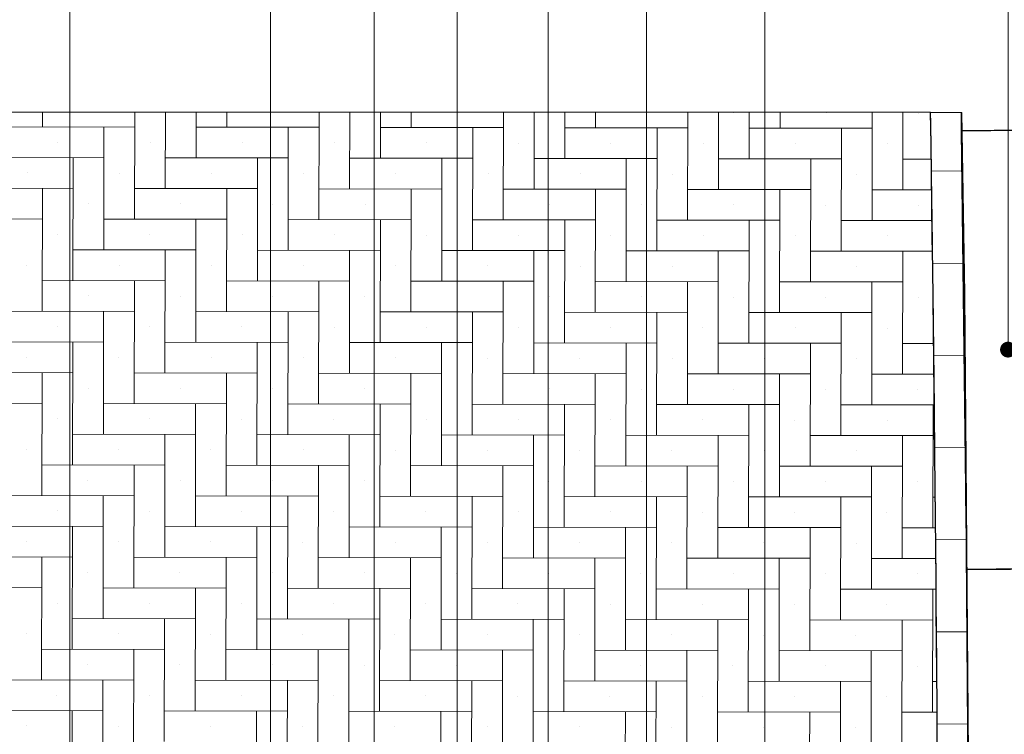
# Model space of a CAD drawing. Header units: metres. Extents: x -890 to 5635, y -951 to 6976.
# Tile 31 of 58: x 37.25 to 39.49, y 18.11 to 19.74. Entities that reach past the tile are written whole.
import ezdxf
from ezdxf import colors
from ezdxf.entities.mleader import LeaderData, LeaderLine
from ezdxf.math import Vec2, Vec3

# ---------------------------------------------------------------- set-up
doc = ezdxf.new("R2010")
doc.units = ezdxf.units.M
for name, color, linetype, lineweight in [('N-WE-VH-KANTOPSLUITING_OPSLUITBAND_200X200-G', 3, 'Continuous', 25), ('N-WE-VH-VERHARDING_STRAATBAKSTEEN-A', 11, 'Continuous', 13), ('N-WE-VH-VERHARDING_STRAATBAKSTEEN-V', 253, 'Continuous', 18), ('X-XX-AL-AANPIJLING-T18', 10, 'Continuous', 18)]:
    doc.layers.add(name, color=color, linetype=linetype, lineweight=lineweight)
doc.layers.add('TL00_HULPLAAG', color=211, linetype='Continuous', plot=False)
doc.styles.add('NLCS-ISO-M20-T50', font='NLCS-ISO.ttf', dxfattribs={"height": 0.1})

# ---------------------------------------------------------------- blocks, each defined once
blk = doc.blocks.new('_Dot')
at = {"color": 0, "linetype": 'ByBlock', "lineweight": -2}
blk.add_line((-0.5, 0), (-1, 0), dxfattribs=at)
at = {"color": 0, "linetype": 'ByBlock', "const_width": 0.5}
blk.add_lwpolyline([(-0.25, 0, 1), (0.25, 0, 1)], format="xyb", close=True, dxfattribs=at)

msp = doc.modelspace()

# ---------------------------------------------------------------- linework, layer by layer
msp.add_circle((74.4072, 12.7269), 964.0442)
at = {"layer": 'N-WE-VH-KANTOPSLUITING_OPSLUITBAND_200X200-G', "linetype": 'ByBlock'}
for p, q in [((39.3938, 19.4825), (39.3933, 19.5246)), ((39.5938, 19.4848), (39.3938, 19.4825))]:
    msp.add_line(p, q, dxfattribs=at)
at = {"layer": 'N-WE-VH-KANTOPSLUITING_OPSLUITBAND_200X200-G'}
msp.add_lwpolyline([(39.4117, 17.4826, 0.002063), (39.3987, 19.1108, 0.000524), (39.3933, 19.5246, 0.000524)], format="xyb", dxfattribs=at)
at = {"layer": 'N-WE-VH-KANTOPSLUITING_OPSLUITBAND_200X200-G', "linetype": 'ByBlock', "flags": 128}
for points in [[(39.4054, 18.4825), (39.3938, 19.4825), (39.5938, 19.4848), (39.6054, 18.4849)], [(39.4133, 17.4826), (39.4054, 18.4825), (39.6054, 18.4841), (39.6133, 17.4842)]]:
    msp.add_lwpolyline(points, close=True, dxfattribs=at)
at = {"layer": 'N-WE-VH-VERHARDING_STRAATBAKSTEEN-A', "linetype": 'Continuous'}
for p, q in [((37.2992, 19.5246), (37.2991, 19.4915)), ((37.5093, 19.5246), (37.5089, 19.281)), ((37.5793, 19.5246), (37.579, 19.3509)), ((37.6494, 19.5246), (37.6492, 19.4209)), ((37.7194, 19.5246), (37.7194, 19.4908)), ((37.9295, 19.5246), (37.9291, 19.2803)), ((37.9996, 19.5246), (37.9992, 19.3502)), ((38.0696, 19.5246), (38.0694, 19.4201)), ((38.1396, 19.5246), (38.1396, 19.49)), ((38.3497, 19.5246), (38.3493, 19.2796)), ((38.4198, 19.5246), (38.4195, 19.3495)), ((38.4548, 19.5245), (38.4548, 19.5245)), ((38.4898, 19.5246), (38.4896, 19.4194)), ((38.5598, 19.5246), (38.5598, 19.4893)), ((38.6649, 19.5241), (38.6649, 19.5241)), ((38.7699, 19.5246), (38.7695, 19.2788)), ((38.84, 19.5246), (38.8397, 19.3487)), ((38.875, 19.5238), (38.875, 19.5238)), ((38.91, 19.5246), (38.9098, 19.4187)), ((38.98, 19.5246), (38.98, 19.4886)), ((39.0851, 19.5234), (39.0851, 19.5234)), ((39.1902, 19.5246), (39.1897, 19.2781)), ((39.2602, 19.5246), (39.2599, 19.348)), ((39.2952, 19.523), (39.2952, 19.523)), ((37.2291, 19.4916), (37.5092, 19.4911)), ((37.4392, 19.4913), (37.4387, 19.2111)), ((37.6493, 19.4909), (37.9295, 19.4904)), ((37.8594, 19.4905), (37.8589, 19.2104)), ((38.0695, 19.4902), (38.3497, 19.4897)), ((38.2796, 19.4898), (38.2791, 19.2097)), ((38.4897, 19.4894), (38.7699, 19.4889)), ((38.6998, 19.4891), (38.6994, 19.2089)), ((38.9099, 19.4887), (39.1901, 19.4882)), ((39.1201, 19.4883), (39.1196, 19.2082)), ((37.3341, 19.4564), (37.3341, 19.4564)), ((37.5442, 19.4561), (37.5442, 19.4561)), ((37.7543, 19.4557), (37.7543, 19.4557)), ((37.9644, 19.4553), (37.9644, 19.4553)), ((38.1745, 19.455), (38.1745, 19.455)), ((38.3846, 19.4546), (38.3846, 19.4546)), ((38.5947, 19.4542), (38.5947, 19.4542)), ((38.8048, 19.4539), (38.8048, 19.4539)), ((39.0149, 19.4535), (39.0149, 19.4535)), ((39.225, 19.4531), (39.225, 19.4531)), ((37.159, 19.4217), (37.4391, 19.4212)), ((37.3691, 19.4213), (37.3686, 19.1412)), ((37.5792, 19.421), (37.8593, 19.4205)), ((37.7893, 19.4206), (37.7888, 19.1405)), ((37.9994, 19.4202), (38.2795, 19.4198)), ((38.2095, 19.4199), (38.209, 19.1397)), ((38.4196, 19.4195), (38.6997, 19.419)), ((38.6297, 19.4191), (38.6292, 19.139)), ((38.8398, 19.4188), (39.1199, 19.4183)), ((39.0499, 19.4184), (39.0494, 19.1383)), ((39.26, 19.418), (39.3248, 19.4179)), ((37.2639, 19.3865), (37.2639, 19.3865)), ((37.474, 19.3861), (37.474, 19.3861)), ((37.6842, 19.3858), (37.6842, 19.3858)), ((37.8943, 19.3854), (37.8943, 19.3854)), ((38.1044, 19.385), (38.1044, 19.385)), ((38.3145, 19.3847), (38.3145, 19.3847)), ((38.5246, 19.3843), (38.5246, 19.3843)), ((38.7347, 19.3839), (38.7347, 19.3839)), ((38.9448, 19.3836), (38.9448, 19.3836)), ((39.1549, 19.3832), (39.1549, 19.3832)), ((37.0888, 19.3518), (37.3689, 19.3513)), ((37.2989, 19.3514), (37.2984, 19.0713)), ((37.509, 19.3511), (37.7891, 19.3506)), ((37.7191, 19.3507), (37.7186, 19.0706)), ((37.9292, 19.3503), (38.2094, 19.3498)), ((38.1393, 19.35), (38.1388, 19.0698)), ((38.3494, 19.3496), (38.6296, 19.3491)), ((38.5595, 19.3492), (38.559, 19.0691)), ((38.7696, 19.3489), (39.0498, 19.3484)), ((38.9797, 19.3485), (38.9792, 19.0684)), ((39.1898, 19.3481), (39.3257, 19.3479)), ((37.4039, 19.3162), (37.4039, 19.3162)), ((37.614, 19.3159), (37.614, 19.3159)), ((37.8241, 19.3155), (37.8241, 19.3155)), ((38.0342, 19.3151), (38.0342, 19.3151)), ((38.2443, 19.3148), (38.2443, 19.3148)), ((38.4544, 19.3144), (38.4544, 19.3144)), ((38.6645, 19.314), (38.6645, 19.314)), ((38.8746, 19.3137), (38.8746, 19.3137)), ((39.0847, 19.3133), (39.0847, 19.3133)), ((39.2948, 19.3129), (39.2948, 19.3129)), ((37.0186, 19.2819), (37.2988, 19.2814)), ((37.4388, 19.2812), (37.719, 19.2807)), ((37.649, 19.2808), (37.6485, 19.0007)), ((37.8591, 19.2804), (38.1392, 19.2799)), ((38.0692, 19.2801), (38.0687, 18.9999)), ((38.2793, 19.2797), (38.5594, 19.2792)), ((38.4894, 19.2793), (38.4889, 18.9992)), ((38.6995, 19.279), (38.9796, 19.2785)), ((38.9096, 19.2786), (38.9091, 18.9985)), ((39.1197, 19.2782), (39.3267, 19.2779)), ((37.3337, 19.2463), (37.3337, 19.2463)), ((37.5438, 19.246), (37.5438, 19.246)), ((37.7539, 19.2456), (37.7539, 19.2456)), ((37.964, 19.2452), (37.964, 19.2452)), ((38.1742, 19.2449), (38.1742, 19.2449)), ((38.3843, 19.2445), (38.3843, 19.2445)), ((38.5944, 19.2441), (38.5944, 19.2441)), ((38.8045, 19.2438), (38.8045, 19.2438)), ((39.0146, 19.2434), (39.0146, 19.2434)), ((39.2247, 19.243), (39.2247, 19.243)), ((37.3687, 19.2112), (37.6488, 19.2108)), ((37.5788, 19.2109), (37.5783, 18.9307)), ((37.7889, 19.2105), (38.069, 19.21)), ((37.999, 19.2101), (37.9985, 18.93)), ((38.2091, 19.2098), (38.4892, 19.2093)), ((38.4192, 19.2094), (38.4187, 18.9293)), ((38.6293, 19.209), (38.9095, 19.2086)), ((38.8394, 19.2087), (38.8389, 18.9285)), ((39.0495, 19.2083), (39.3276, 19.2078)), ((39.2596, 19.2079), (39.2591, 18.9278)), ((37.2636, 19.1764), (37.2636, 19.1764)), ((37.4737, 19.176), (37.4737, 19.176)), ((37.6838, 19.1757), (37.6838, 19.1757)), ((37.8939, 19.1753), (37.8939, 19.1753)), ((38.104, 19.1749), (38.104, 19.1749)), ((38.3141, 19.1746), (38.3141, 19.1746)), ((38.5242, 19.1742), (38.5242, 19.1742)), ((38.7343, 19.1738), (38.7343, 19.1738)), ((38.9444, 19.1735), (38.9444, 19.1735)), ((39.1545, 19.1731), (39.1545, 19.1731)), ((37.2985, 19.1413), (37.5787, 19.1408)), ((37.5086, 19.141), (37.5081, 18.8608)), ((37.7187, 19.1406), (37.9989, 19.1401)), ((37.9288, 19.1402), (37.9284, 18.8601)), ((38.139, 19.1399), (38.4191, 19.1394)), ((38.3491, 19.1395), (38.3486, 18.8594)), ((38.5592, 19.1391), (38.8393, 19.1386)), ((38.7693, 19.1388), (38.7688, 18.8586)), ((38.9794, 19.1384), (39.2595, 19.1379)), ((39.1895, 19.138), (39.189, 18.8579)), ((37.4035, 19.1061), (37.4035, 19.1061)), ((37.6136, 19.1058), (37.6136, 19.1058)), ((37.8237, 19.1054), (37.8237, 19.1054)), ((38.0338, 19.105), (38.0338, 19.105)), ((38.2439, 19.1047), (38.2439, 19.1047)), ((38.454, 19.1043), (38.454, 19.1043)), ((38.6642, 19.1039), (38.6642, 19.1039)), ((38.8743, 19.1036), (38.8743, 19.1036)), ((39.0844, 19.1032), (39.0844, 19.1032)), ((39.2945, 19.1028), (39.2945, 19.1028)), ((37.2284, 19.0714), (37.5085, 19.0709)), ((37.4385, 19.0711), (37.438, 18.7909)), ((37.6486, 19.0707), (37.9287, 19.0702)), ((37.8587, 19.0703), (37.8582, 18.7902)), ((38.0688, 19.07), (38.3489, 19.0695)), ((38.2789, 19.0696), (38.2784, 18.7894)), ((38.489, 19.0692), (38.7691, 19.0687)), ((38.6991, 19.0689), (38.6986, 18.7887)), ((38.9092, 19.0685), (39.1894, 19.068)), ((39.1193, 19.0681), (39.1188, 18.788)), ((39.3294, 19.0557), (39.3293, 18.9977)), ((37.3334, 19.0362), (37.3334, 19.0362)), ((37.5435, 19.0359), (37.5435, 19.0359)), ((37.7536, 19.0355), (37.7536, 19.0355)), ((37.9637, 19.0351), (37.9637, 19.0351)), ((38.1738, 19.0348), (38.1738, 19.0348)), ((38.3839, 19.0344), (38.3839, 19.0344)), ((38.594, 19.034), (38.594, 19.034)), ((38.8041, 19.0337), (38.8041, 19.0337)), ((39.0142, 19.0333), (39.0142, 19.0333)), ((39.2243, 19.0329), (39.2243, 19.0329)), ((37.1582, 19.0015), (37.4384, 19.001)), ((37.3683, 19.0011), (37.3678, 18.721)), ((37.5784, 19.0008), (37.8586, 19.0003)), ((37.7885, 19.0004), (37.788, 18.7203)), ((37.9986, 19), (38.2788, 18.9996)), ((38.2087, 18.9997), (38.2083, 18.7195)), ((38.4188, 18.9993), (38.699, 18.9988)), ((38.629, 18.9989), (38.6285, 18.7188)), ((38.8391, 18.9986), (39.1192, 18.9981)), ((39.0492, 18.9982), (39.0487, 18.7181)), ((39.2593, 18.9978), (39.3301, 18.9977)), ((37.2632, 18.9663), (37.2632, 18.9663)), ((37.4733, 18.9659), (37.4733, 18.9659)), ((37.6834, 18.9656), (37.6834, 18.9656)), ((37.8935, 18.9652), (37.8935, 18.9652)), ((38.1036, 18.9648), (38.1036, 18.9648)), ((38.3137, 18.9645), (38.3137, 18.9645)), ((38.5238, 18.9641), (38.5238, 18.9641)), ((38.7339, 18.9637), (38.7339, 18.9637)), ((38.944, 18.9634), (38.944, 18.9634)), ((39.1542, 18.963), (39.1542, 18.963)), ((37.0881, 18.9316), (37.3682, 18.9311)), ((37.2982, 18.9312), (37.2977, 18.6511)), ((37.5083, 18.9309), (37.7884, 18.9304)), ((37.7184, 18.9305), (37.7179, 18.6504)), ((37.9285, 18.9301), (38.2086, 18.9296)), ((38.1386, 18.9298), (38.1381, 18.6496)), ((38.3487, 18.9294), (38.6288, 18.9289)), ((38.5588, 18.929), (38.5583, 18.6489)), ((38.7689, 18.9287), (39.049, 18.9282)), ((38.979, 18.9283), (38.9785, 18.6482)), ((39.1891, 18.9279), (39.3309, 18.9277)), ((37.4032, 18.896), (37.4032, 18.896)), ((37.6133, 18.8957), (37.6133, 18.8957)), ((37.8234, 18.8953), (37.8234, 18.8953)), ((38.0335, 18.8949), (38.0335, 18.8949)), ((38.2436, 18.8946), (38.2436, 18.8946)), ((38.4537, 18.8942), (38.4537, 18.8942)), ((38.6638, 18.8938), (38.6638, 18.8938)), ((38.8739, 18.8935), (38.8739, 18.8935)), ((39.084, 18.8931), (39.084, 18.8931)), ((39.2941, 18.8927), (39.2941, 18.8927)), ((37.0179, 18.8617), (37.298, 18.8612)), ((37.4381, 18.8609), (37.7183, 18.8605)), ((37.6482, 18.8606), (37.6477, 18.5804)), ((37.8583, 18.8602), (38.1385, 18.8597)), ((38.0684, 18.8598), (38.0679, 18.5797)), ((38.2785, 18.8595), (38.5587, 18.859)), ((38.4886, 18.8591), (38.4881, 18.579)), ((38.6987, 18.8587), (38.9789, 18.8583)), ((38.9088, 18.8584), (38.9084, 18.5782)), ((39.119, 18.858), (39.3316, 18.8576)), ((39.3291, 18.8576), (39.3286, 18.5775)), ((37.333, 18.8261), (37.333, 18.8261)), ((37.5431, 18.8257), (37.5431, 18.8257)), ((37.7532, 18.8254), (37.7532, 18.8254)), ((37.9633, 18.825), (37.9633, 18.825)), ((38.1734, 18.8246), (38.1734, 18.8246)), ((38.3835, 18.8243), (38.3835, 18.8243)), ((38.5936, 18.8239), (38.5936, 18.8239)), ((38.8037, 18.8235), (38.8037, 18.8235)), ((39.0138, 18.8232), (39.0138, 18.8232)), ((39.2239, 18.8228), (39.2239, 18.8228)), ((37.368, 18.791), (37.6481, 18.7905)), ((37.5781, 18.7907), (37.5776, 18.5105)), ((37.7882, 18.7903), (38.0683, 18.7898)), ((37.9983, 18.7899), (37.9978, 18.5098)), ((38.2084, 18.7896), (38.4885, 18.7891)), ((38.4185, 18.7892), (38.418, 18.5091)), ((38.6286, 18.7888), (38.9087, 18.7883)), ((38.8387, 18.7885), (38.8382, 18.5083)), ((39.0488, 18.7881), (39.3289, 18.7876)), ((39.2589, 18.7877), (39.2584, 18.5076)), ((37.2628, 18.7562), (37.2628, 18.7562)), ((37.4729, 18.7558), (37.4729, 18.7558)), ((37.6831, 18.7555), (37.6831, 18.7555)), ((37.8932, 18.7551), (37.8932, 18.7551)), ((38.1033, 18.7547), (38.1033, 18.7547)), ((38.3134, 18.7544), (38.3134, 18.7544)), ((38.5235, 18.754), (38.5235, 18.754)), ((38.7336, 18.7536), (38.7336, 18.7536)), ((38.9437, 18.7533), (38.9437, 18.7533)), ((39.1538, 18.7529), (39.1538, 18.7529)), ((37.2978, 18.7211), (37.5779, 18.7206)), ((37.5079, 18.7208), (37.5074, 18.4406)), ((37.718, 18.7204), (37.9981, 18.7199)), ((37.9281, 18.72), (37.9276, 18.4399)), ((38.1382, 18.7197), (38.4184, 18.7192)), ((38.3483, 18.7193), (38.3478, 18.4391)), ((38.5584, 18.7189), (38.8386, 18.7184)), ((38.7685, 18.7186), (38.768, 18.4384)), ((38.9786, 18.7182), (39.2588, 18.7177)), ((39.1887, 18.7178), (39.1883, 18.4377)), ((37.4028, 18.6859), (37.4028, 18.6859)), ((37.6129, 18.6856), (37.6129, 18.6856)), ((37.823, 18.6852), (37.823, 18.6852)), ((38.0331, 18.6848), (38.0331, 18.6848)), ((38.2432, 18.6845), (38.2432, 18.6845)), ((38.4533, 18.6841), (38.4533, 18.6841)), ((38.6634, 18.6837), (38.6634, 18.6837)), ((38.8735, 18.6834), (38.8735, 18.6834)), ((39.0836, 18.683), (39.0836, 18.683)), ((39.2937, 18.6826), (39.2937, 18.6826)), ((37.2276, 18.6512), (37.5078, 18.6507)), ((37.4377, 18.6508), (37.4373, 18.3707)), ((37.6479, 18.6505), (37.928, 18.65)), ((37.858, 18.6501), (37.8575, 18.37)), ((38.0681, 18.6497), (38.3482, 18.6493)), ((38.2782, 18.6494), (38.2777, 18.3692)), ((38.4883, 18.649), (38.7684, 18.6485)), ((38.6984, 18.6486), (38.6979, 18.3685)), ((38.9085, 18.6483), (39.1886, 18.6478)), ((39.1186, 18.6479), (39.1181, 18.3678)), ((39.3287, 18.6475), (39.3338, 18.6475)), ((37.3326, 18.616), (37.3326, 18.616)), ((37.5427, 18.6156), (37.5427, 18.6156)), ((37.7528, 18.6153), (37.7528, 18.6153)), ((37.9629, 18.6149), (37.9629, 18.6149)), ((38.1731, 18.6145), (38.1731, 18.6145)), ((38.3832, 18.6142), (38.3832, 18.6142)), ((38.5933, 18.6138), (38.5933, 18.6138)), ((38.8034, 18.6134), (38.8034, 18.6134)), ((39.0135, 18.6131), (39.0135, 18.6131)), ((39.2236, 18.6127), (39.2236, 18.6127)), ((37.1575, 18.5813), (37.4376, 18.5808)), ((37.3676, 18.5809), (37.3671, 18.3008)), ((37.5777, 18.5806), (37.8578, 18.5801)), ((37.7878, 18.5802), (37.7873, 18.3001)), ((37.9979, 18.5798), (38.278, 18.5793)), ((38.208, 18.5795), (38.2075, 18.2993)), ((38.4181, 18.5791), (38.6983, 18.5786)), ((38.6282, 18.5787), (38.6277, 18.2986)), ((38.8383, 18.5784), (39.1185, 18.5779)), ((39.0484, 18.578), (39.0479, 18.2979)), ((39.2585, 18.5776), (39.3345, 18.5775)), ((37.2625, 18.5461), (37.2625, 18.5461)), ((37.4726, 18.5457), (37.4726, 18.5457)), ((37.6827, 18.5454), (37.6827, 18.5454)), ((37.8928, 18.545), (37.8928, 18.545)), ((38.1029, 18.5446), (38.1029, 18.5446)), ((38.313, 18.5443), (38.313, 18.5443)), ((38.5231, 18.5439), (38.5231, 18.5439)), ((38.7332, 18.5435), (38.7332, 18.5435)), ((38.9433, 18.5432), (38.9433, 18.5432)), ((39.1534, 18.5428), (39.1534, 18.5428)), ((37.0873, 18.5114), (37.3675, 18.5109)), ((37.2974, 18.511), (37.2969, 18.2309)), ((37.5075, 18.5107), (37.7877, 18.5102)), ((37.7176, 18.5103), (37.7172, 18.2301)), ((37.9277, 18.5099), (38.2079, 18.5094)), ((38.1379, 18.5096), (38.1374, 18.2294)), ((38.348, 18.5092), (38.6281, 18.5087)), ((38.5581, 18.5088), (38.5576, 18.2287)), ((38.7682, 18.5085), (39.0483, 18.508)), ((38.9783, 18.5081), (38.9778, 18.2279)), ((39.1884, 18.5077), (39.3351, 18.5075)), ((37.4024, 18.4758), (37.4024, 18.4758)), ((37.6125, 18.4755), (37.6125, 18.4755)), ((37.8226, 18.4751), (37.8226, 18.4751)), ((38.0327, 18.4747), (38.0327, 18.4747)), ((38.2428, 18.4743), (38.2428, 18.4743)), ((38.4529, 18.474), (38.4529, 18.474)), ((38.6631, 18.4736), (38.6631, 18.4736)), ((38.8732, 18.4732), (38.8732, 18.4732)), ((39.0833, 18.4729), (39.0833, 18.4729)), ((39.2934, 18.4725), (39.2934, 18.4725)), ((37.0172, 18.4415), (37.2973, 18.441)), ((37.4374, 18.4407), (37.7175, 18.4402)), ((37.6475, 18.4404), (37.647, 18.1602)), ((37.8576, 18.44), (38.1377, 18.4395)), ((38.0677, 18.4396), (38.0672, 18.1595)), ((38.2778, 18.4393), (38.5579, 18.4388)), ((38.4879, 18.4389), (38.4874, 18.1588)), ((38.698, 18.4385), (38.9781, 18.438)), ((38.9081, 18.4382), (38.9076, 18.158)), ((39.1182, 18.4378), (39.3357, 18.4374)), ((39.3283, 18.4374), (39.3278, 18.1573)), ((37.3323, 18.4059), (37.3323, 18.4059)), ((37.5424, 18.4055), (37.5424, 18.4055)), ((37.7525, 18.4052), (37.7525, 18.4052)), ((37.9626, 18.4048), (37.9626, 18.4048)), ((38.1727, 18.4044), (38.1727, 18.4044)), ((38.3828, 18.4041), (38.3828, 18.4041)), ((38.5929, 18.4037), (38.5929, 18.4037)), ((38.803, 18.4033), (38.803, 18.4033)), ((39.0131, 18.403), (39.0131, 18.403)), ((39.2232, 18.4026), (39.2232, 18.4026)), ((37.3672, 18.3708), (37.6474, 18.3703)), ((37.5773, 18.3705), (37.5768, 18.0903)), ((37.7874, 18.3701), (38.0676, 18.3696)), ((37.9975, 18.3697), (37.997, 18.0896)), ((38.2076, 18.3694), (38.4878, 18.3689)), ((38.4177, 18.369), (38.4173, 18.0889)), ((38.6279, 18.3686), (38.908, 18.3681)), ((38.838, 18.3683), (38.8375, 18.0881)), ((39.0481, 18.3679), (39.3282, 18.3674)), ((39.2582, 18.3675), (39.2577, 18.0874)), ((37.2621, 18.336), (37.2621, 18.336)), ((37.4722, 18.3356), (37.4722, 18.3356)), ((37.6823, 18.3353), (37.6823, 18.3353)), ((37.8924, 18.3349), (37.8924, 18.3349)), ((38.1025, 18.3345), (38.1025, 18.3345)), ((38.3126, 18.3342), (38.3126, 18.3342)), ((38.5227, 18.3338), (38.5227, 18.3338)), ((38.7328, 18.3334), (38.7328, 18.3334)), ((38.9429, 18.3331), (38.9429, 18.3331)), ((39.1531, 18.3327), (39.1531, 18.3327)), ((37.2971, 18.3009), (37.5772, 18.3004)), ((37.5072, 18.3005), (37.5067, 18.0204)), ((37.7173, 18.3002), (37.9974, 18.2997)), ((37.9274, 18.2998), (37.9269, 18.0197)), ((38.1375, 18.2994), (38.4176, 18.299)), ((38.3476, 18.2991), (38.3471, 18.0189)), ((38.5577, 18.2987), (38.8378, 18.2982)), ((38.7678, 18.2983), (38.7673, 18.0182)), ((38.9779, 18.298), (39.258, 18.2975)), ((39.188, 18.2976), (39.1875, 18.0175)), ((37.4021, 18.2657), (37.4021, 18.2657)), ((37.6122, 18.2653), (37.6122, 18.2653)), ((37.8223, 18.265), (37.8223, 18.265)), ((38.0324, 18.2646), (38.0324, 18.2646)), ((38.2425, 18.2642), (38.2425, 18.2642)), ((38.4526, 18.2639), (38.4526, 18.2639)), ((38.6627, 18.2635), (38.6627, 18.2635)), ((38.8728, 18.2631), (38.8728, 18.2631)), ((39.0829, 18.2628), (39.0829, 18.2628)), ((39.293, 18.2624), (39.293, 18.2624)), ((37.2269, 18.231), (37.507, 18.2305)), ((37.437, 18.2306), (37.4365, 17.9505)), ((37.6471, 18.2303), (37.9273, 18.2298)), ((37.8572, 18.2299), (37.8567, 17.9498)), ((38.0673, 18.2295), (38.3475, 18.229)), ((38.2774, 18.2292), (38.2769, 17.949)), ((38.4875, 18.2288), (38.7677, 18.2283)), ((38.6976, 18.2284), (38.6972, 17.9483)), ((38.9077, 18.2281), (39.1879, 18.2276)), ((39.1179, 18.2277), (39.1174, 17.9476)), ((39.328, 18.2273), (39.3374, 18.2273)), ((37.3319, 18.1958), (37.3319, 18.1958)), ((37.542, 18.1954), (37.542, 18.1954)), ((37.7521, 18.1951), (37.7521, 18.1951)), ((37.9622, 18.1947), (37.9622, 18.1947)), ((38.1723, 18.1943), (38.1723, 18.1943)), ((38.3824, 18.194), (38.3824, 18.194)), ((38.5925, 18.1936), (38.5925, 18.1936)), ((38.8026, 18.1932), (38.8026, 18.1932)), ((39.0127, 18.1929), (39.0127, 18.1929)), ((39.2228, 18.1925), (39.2228, 18.1925)), ((37.1568, 18.1611), (37.4369, 18.1606)), ((37.3669, 18.1607), (37.3664, 17.8806)), ((37.577, 18.1604), (37.8571, 18.1599)), ((37.7871, 18.16), (37.7866, 17.8798)), ((37.9972, 18.1596), (38.2773, 18.1591)), ((38.2073, 18.1593), (38.2068, 17.8791)), ((38.4174, 18.1589), (38.6975, 18.1584)), ((38.6275, 18.1585), (38.627, 17.8784)), ((38.8376, 18.1582), (39.1177, 18.1577)), ((39.0477, 18.1578), (39.0472, 17.8776)), ((39.2578, 18.1574), (39.3379, 18.1573)), ((37.2617, 18.1259), (37.2617, 18.1259)), ((37.4718, 18.1255), (37.4718, 18.1255)), ((37.682, 18.1252), (37.682, 18.1252)), ((37.8921, 18.1248), (37.8921, 18.1248)), ((38.1022, 18.1244), (38.1022, 18.1244)), ((38.3123, 18.1241), (38.3123, 18.1241)), ((38.5224, 18.1237), (38.5224, 18.1237)), ((38.7325, 18.1233), (38.7325, 18.1233)), ((38.9426, 18.123), (38.9426, 18.123)), ((39.1527, 18.1226), (39.1527, 18.1226))]:
    msp.add_line(p, q, dxfattribs=at)
at = {"layer": 'N-WE-VH-VERHARDING_STRAATBAKSTEEN-A', "flags": 128}
msp.add_lwpolyline([(35.5429, 19.5246, -0.008508), (35.5259, 12.942), (37.2763, 12.942, 0.0027), (37.3042, 14.9102), (37.2352, 14.9102), (37.2352, 16.5502), (38.8752, 16.5502), (38.8752, 14.9802), (39.3353, 14.9802, 0.005761), (39.3233, 19.5246)], format="xyb", close=True, dxfattribs=at)
at = {"layer": 'N-WE-VH-VERHARDING_STRAATBAKSTEEN-A', "ltscale": 0.1, "flags": 128}
msp.add_lwpolyline([(39.3353, 14.9802, 0.005235), (39.3288, 19.11, 0.000526), (39.3233, 19.5246, 0.000526)], format="xyb", dxfattribs=at)
at = {"layer": 'N-WE-VH-VERHARDING_STRAATBAKSTEEN-A', "flags": 128}
msp.add_lwpolyline([(39.3933, 19.5246), (39.3952, 19.391), (39.3252, 19.3901), (39.3233, 19.5246)], dxfattribs=at)
for points in [[(39.3279, 19.1801), (39.3252, 19.3901), (39.3952, 19.391), (39.3979, 19.181)], [(39.3304, 18.9701), (39.3279, 19.1801), (39.3979, 19.1809), (39.4004, 18.9709)], [(39.3327, 18.7601), (39.3304, 18.9701), (39.4004, 18.9708), (39.4027, 18.7609)], [(39.3347, 18.5501), (39.3327, 18.7601), (39.4027, 18.7608), (39.4047, 18.5508)], [(39.3365, 18.3401), (39.3347, 18.5501), (39.4047, 18.5507), (39.4065, 18.3407)], [(39.3381, 18.1301), (39.3365, 18.3401), (39.4065, 18.3407), (39.4081, 18.1307)], [(39.3395, 17.9201), (39.3381, 18.1301), (39.4081, 18.1306), (39.4095, 17.9206)]]:
    msp.add_lwpolyline(points, close=True, dxfattribs=at)
at = {"layer": 'N-WE-VH-VERHARDING_STRAATBAKSTEEN-V', "flags": 128}
msp.add_lwpolyline([(37.2763, 12.942, 0.002521), (37.3046, 14.9102), (37.3052, 16.4802), (38.8052, 16.4802), (38.8052, 14.9802), (39.3353, 14.9802), (39.4053, 14.9802), (39.4129, 16.4826), (39.4117, 17.4826, 0.002588), (39.3933, 19.5246)], format="xyb", dxfattribs=at)
at = {"layer": 'TL00_HULPLAAG', "flags": 128}
msp.add_lwpolyline([(39.3933, 19.5245), (39.4004, 19.1108), (39.4133, 17.4826), (39.4129, 16.4824), (39.4053, 14.9802), (39.3353, 14.9802, 0.005761), (39.3233, 19.5246)], format="xyb", close=True, dxfattribs=at)
msp.add_lwpolyline([(39.3353, 14.9802, 0.00576), (39.3233, 19.524)], format="xyb", dxfattribs=at)

# ---------------------------------------------------------------- leaders
at = {"layer": 'X-XX-AL-AANPIJLING-T18'}
ml = msp.add_multileader_mtext('Standard', dxfattribs=at)
ml.set_content('betonstraatstenen, elleboogverband, dikformaat, type: Keranova Ocra', color=2, style='NLCS-ISO-M20-T50')
ml.set_leader_properties(color=256, linetype='ByLayer', lineweight=-1)
ml.set_arrow_properties(name='DOT')
ml.build(insert=Vec2(0, 0))
ml.multileader.update_dxf_attribs({"text_left_attachment_type": 3, "text_right_attachment_type": 5, "dogleg_length": 0.036, "arrow_head_size": 0.036})
ctx = ml.context
ctx.base_point, ctx.char_height, ctx.arrow_head_size, ctx.landing_gap_size, ctx.plane_origin, ctx.plane_x_axis, ctx.plane_y_axis = Vec3(38.676, 20.0606), 0.09, 0.036, 0.045, Vec3(38.676, 14.611), Vec3(0, 1), Vec3(-1, 0)
ctx.left_attachment, ctx.right_attachment = 3, 5
notes = []
notes.append((ctx, [(0, (1, 1, 0), (38.676, 20.0246), (0, 1), 0.036, [(0, [(38.676, 14.611)], 0, [])])]))
ctx.mtext.insert, ctx.mtext.text_direction, ctx.mtext.rotation, ctx.mtext.flow_direction = Vec3(38.6175, 20.1056), Vec3(0, 1), 1.570796, 5
ml = msp.add_multileader_mtext('Standard', dxfattribs=at)
ml.set_content('opsluitband hoekstuk 100x200 mm, beenlengte: 400 mm, kleur: grijs', color=2, style='NLCS-ISO-M20-T50')
ml.set_leader_properties(color=256, linetype='ByLayer', lineweight=-1)
ml.set_arrow_properties(name='DOT')
ml.build(insert=Vec2(0, 0))
ml.multileader.update_dxf_attribs({"text_left_attachment_type": 3, "text_right_attachment_type": 5, "dogleg_length": 0.036, "arrow_head_size": 0.036})
ctx = ml.context
ctx.base_point, ctx.char_height, ctx.arrow_head_size, ctx.landing_gap_size, ctx.plane_origin, ctx.plane_x_axis, ctx.plane_y_axis = Vec3(37.3614, 20.0606), 0.09, 0.036, 0.045, Vec3(37.3614, 16.4268), Vec3(0, 1), Vec3(-1, 0)
ctx.left_attachment, ctx.right_attachment = 3, 5
notes.append((ctx, [(0, (1, 1, 0), (37.3614, 20.0246), (0, 1), 0.036, [(0, [(37.3614, 16.4268)], 0, [])])]))
ctx.mtext.insert, ctx.mtext.text_direction, ctx.mtext.rotation, ctx.mtext.flow_direction = Vec3(37.3029, 20.1056), Vec3(0, 1), 1.570796, 5
ml = msp.add_multileader_mtext('Standard', dxfattribs=at)
ml.set_content('dubbele strek, betonstraatstenen, dikformaat, type: Keranova Ocra', color=2, style='NLCS-ISO-M20-T50')
ml.set_leader_properties(color=256, linetype='ByLayer', lineweight=-1)
ml.set_arrow_properties(name='DOT')
ml.build(insert=Vec2(0, 0))
ml.multileader.update_dxf_attribs({"text_left_attachment_type": 3, "text_right_attachment_type": 5, "dogleg_length": 0.036, "arrow_head_size": 0.036})
ctx = ml.context
ctx.base_point, ctx.char_height, ctx.arrow_head_size, ctx.landing_gap_size, ctx.plane_origin, ctx.plane_x_axis, ctx.plane_y_axis = Vec3(38.9454, 20.0606), 0.09, 0.036, 0.045, Vec3(38.9454, 14.9108), Vec3(0, 1), Vec3(-1, 0)
ctx.left_attachment, ctx.right_attachment = 3, 5
notes.append((ctx, [(0, (1, 1, 0), (38.9454, 20.0246), (0, 1), 0.036, [(0, [(38.9454, 14.9108)], 0, [])])]))
ctx.mtext.insert, ctx.mtext.text_direction, ctx.mtext.rotation, ctx.mtext.flow_direction = Vec3(38.8869, 20.1056), Vec3(0, 1), 1.570796, 5
ml = msp.add_multileader_mtext('Standard', dxfattribs=at)
ml.set_content('enkele strek, straatbakstenen, dikformaat, type: Aurora', color=2, style='NLCS-ISO-M20-T50')
ml.set_leader_properties(color=256, linetype='ByLayer', lineweight=-1)
ml.set_arrow_properties(name='DOT')
ml.build(insert=Vec2(0, 0))
ml.multileader.update_dxf_attribs({"text_left_attachment_type": 3, "text_right_attachment_type": 5, "dogleg_length": 0.036, "arrow_head_size": 0.036})
ctx = ml.context
ctx.base_point, ctx.char_height, ctx.arrow_head_size, ctx.landing_gap_size, ctx.plane_origin, ctx.plane_x_axis, ctx.plane_y_axis = Vec3(38.2442, 20.0606), 0.09, 0.036, 0.045, Vec3(38.2442, 16.5117), Vec3(0, 1), Vec3(-1, 0)
ctx.left_attachment, ctx.right_attachment = 3, 5
notes.append((ctx, [(0, (1, 1, 0), (38.2442, 20.0246), (0, 1), 0.036, [(0, [(38.2442, 16.5117)], 0, [])])]))
ctx.mtext.insert, ctx.mtext.text_direction, ctx.mtext.rotation, ctx.mtext.flow_direction = Vec3(38.1857, 20.1056), Vec3(0, 1), 1.570796, 5
ml = msp.add_multileader_mtext('Standard', dxfattribs=at)
ml.set_content('nieuw aan te planten boom, zie plantsoenlijst', color=2, style='NLCS-ISO-M20-T50')
ml.set_leader_properties(color=256, linetype='ByLayer', lineweight=-1)
ml.set_arrow_properties(name='DOT')
ml.build(insert=Vec2(0, 0))
ml.multileader.update_dxf_attribs({"text_left_attachment_type": 3, "text_right_attachment_type": 5, "dogleg_length": 0.036, "arrow_head_size": 0.036})
ctx = ml.context
ctx.base_point, ctx.char_height, ctx.arrow_head_size, ctx.landing_gap_size, ctx.plane_origin, ctx.plane_x_axis, ctx.plane_y_axis = Vec3(38.0552, 20.0606), 0.09, 0.036, 0.045, Vec3(38.0552, 15.7302), Vec3(0, 1), Vec3(-1, 0)
ctx.left_attachment, ctx.right_attachment = 3, 5
notes.append((ctx, [(0, (1, 1, 0), (38.0552, 20.0246), (0, 1), 0.036, [(0, [(38.0552, 15.7302)], 0, [])])]))
ctx.mtext.insert, ctx.mtext.text_direction, ctx.mtext.rotation, ctx.mtext.flow_direction = Vec3(37.9967, 20.1056), Vec3(0, 1), 1.570796, 5
ml = msp.add_multileader_mtext('Standard', dxfattribs=at)
ml.set_content('opsluitband 100x200 mm, kleur: grijs', color=2, style='NLCS-ISO-M20-T50')
ml.set_leader_properties(color=256, linetype='ByLayer', lineweight=-1)
ml.set_arrow_properties(name='DOT')
ml.build(insert=Vec2(0, 0))
ml.multileader.update_dxf_attribs({"text_left_attachment_type": 3, "text_right_attachment_type": 5, "dogleg_length": 0.036, "arrow_head_size": 0.036})
ctx = ml.context
ctx.base_point, ctx.char_height, ctx.arrow_head_size, ctx.landing_gap_size, ctx.plane_origin, ctx.plane_x_axis, ctx.plane_y_axis = Vec3(37.8188, 20.0606), 0.09, 0.036, 0.045, Vec3(37.8188, 16.4331), Vec3(0, 1), Vec3(-1, 0)
ctx.left_attachment, ctx.right_attachment = 3, 5
notes.append((ctx, [(0, (1, 1, 0), (37.8188, 20.0246), (0, 1), 0.036, [(0, [(37.8188, 16.4331)], 0, [])])]))
ctx.mtext.insert, ctx.mtext.text_direction, ctx.mtext.rotation, ctx.mtext.flow_direction = Vec3(37.7603, 20.1056), Vec3(0, 1), 1.570796, 5
ml = msp.add_multileader_mtext('Standard', dxfattribs=at)
ml.set_content('opsluitband 200x250 mm, kleur: grijs', color=2, style='NLCS-ISO-M20-T50')
ml.set_leader_properties(color=256, linetype='ByLayer', lineweight=-1)
ml.set_arrow_properties(name='DOT')
ml.build(insert=Vec2(0, 0))
ml.multileader.update_dxf_attribs({"text_left_attachment_type": 3, "text_right_attachment_type": 5, "dogleg_length": 0.036, "arrow_head_size": 0.036})
ctx = ml.context
ctx.base_point, ctx.char_height, ctx.arrow_head_size, ctx.landing_gap_size, ctx.plane_origin, ctx.plane_x_axis, ctx.plane_y_axis = Vec3(39.4996, 20.0606), 0.09, 0.036, 0.045, Vec3(39.4996, 18.9837), Vec3(0, 1), Vec3(-1, 0)
ctx.left_attachment, ctx.right_attachment = 3, 5
notes.append((ctx, [(0, (1, 1, 0), (39.4996, 20.0246), (0, 1), 0.036, [(0, [(39.4996, 18.9837)], 0, [])])]))
ctx.mtext.insert, ctx.mtext.text_direction, ctx.mtext.rotation, ctx.mtext.flow_direction = Vec3(39.4411, 20.1056), Vec3(0, 1), 1.570796, 5
ml = msp.add_multileader_mtext('Standard', dxfattribs=at)
ml.set_content('sierplantsoen, zie plantsoenlijst', color=2, style='NLCS-ISO-M20-T50')
ml.set_leader_properties(color=256, linetype='ByLayer', lineweight=-1)
ml.set_arrow_properties(name='DOT')
ml.build(insert=Vec2(0, 0))
ml.multileader.update_dxf_attribs({"text_left_attachment_type": 3, "text_right_attachment_type": 5, "dogleg_length": 0.036, "arrow_head_size": 0.036})
ctx = ml.context
ctx.base_point, ctx.char_height, ctx.arrow_head_size, ctx.landing_gap_size, ctx.plane_origin, ctx.plane_x_axis, ctx.plane_y_axis = Vec3(38.4515, 20.0606), 0.09, 0.036, 0.045, Vec3(38.4515, 15.7302), Vec3(0, 1), Vec3(-1, 0)
ctx.left_attachment, ctx.right_attachment = 3, 5
notes.append((ctx, [(0, (1, 1, 0), (38.4515, 20.0246), (0, 1), 0.036, [(0, [(38.4515, 15.7302)], 0, [])])]))
ctx.mtext.insert, ctx.mtext.text_direction, ctx.mtext.rotation, ctx.mtext.flow_direction = Vec3(38.393, 20.1056), Vec3(0, 1), 1.570796, 5
for ctx, leaders in notes:
    for number, flags, end, landing, length, lines in leaders:
        leader = LeaderData()
        leader.index, (leader.has_last_leader_line, leader.has_dogleg_vector, leader.attachment_direction) = number, flags
        leader.last_leader_point, leader.dogleg_vector, leader.dogleg_length = Vec3(end), Vec3(landing), length
        for number, points, colour, breaks in lines:
            line = LeaderLine()
            line.index, line.vertices, line.color, line.breaks = number, Vec3.list(points), colors.encode_raw_color(colour), breaks
            leader.lines.append(line)
        ctx.leaders.append(leader)

doc.saveas('drawing.dxf')
